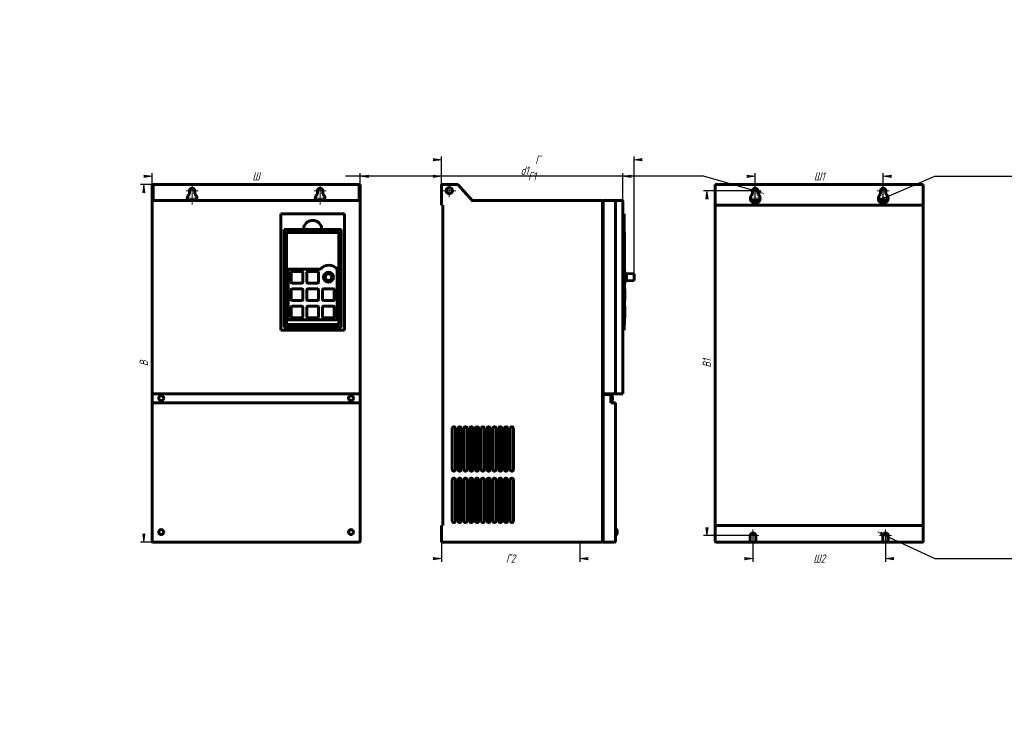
# Model space of a CAD drawing. Header units: millimetres. Extents: x 0 to 594, y 0 to 420.
import ezdxf

# ---------------------------------------------------------------- set-up
doc = ezdxf.new("R2010")
doc.units = ezdxf.units.MM
for name, pattern in [('K5LT_AXLED', [19.5, 15, -1.5, 1.5, -1.5]), ('K5LT_BASIC', [0]), ('K5LT_THIN', [0])]:
    doc.linetypes.add(name, pattern=pattern)
doc.layers.add('Системный слой', color=7, linetype='Continuous')
doc.styles.add('KDIMTEXTSTYLE', font='GOST_AU.SHX', dxfattribs={"width": 0.96, "oblique": 15, "height": 5})
doc.dimstyles.new('KDIMSTYLE (0.50)', dxfattribs={"dimtxt": 5, "dimasz": 1, "dimexe": 2, "dimexo": 0, "dimgap": 1, "dimtad": 1, "dimlfac": 2, "dimtxsty": 'KDIMTEXTSTYLE', "dimsah": 1, "dimcen": 0, "dimdle": 1, "dimadec": 0, "dimazin": 0, "dimtfac": 0.667, "dimtmove": 0, "dimatfit": 3, "dimfxl": 1, "dimtvp": 1, "dimtolj": 1, "dimtzin": 0, "dimarcsym": 0})

# ---------------------------------------------------------------- blocks, each defined once
blk = doc.blocks.new('U0')
at = {"layer": 'Системный слой', "color": 150, "linetype": 'K5LT_BASIC', "lineweight": 60, "true_color": 0x0080ff}
for p, q in [((159.7782337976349, 292.8135864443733), (159.7774307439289, 292.8091812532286)), ((159.7790761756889, 292.8179843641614), (159.7782337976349, 292.8135864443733)), ((159.7800269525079, 292.8223596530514), (159.7790761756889, 292.8179843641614))]:
    blk.add_line(p, q, dxfattribs=at)
blk = doc.blocks.new('U1')
at = {"layer": 'Системный слой', "color": 150, "linetype": 'K5LT_BASIC', "lineweight": 60, "true_color": 0x0080ff}
for p, q in [((193.3180607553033, 293.2169147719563), (193.5220127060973, 293.1507289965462)), ((193.5220127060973, 293.1507289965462), (193.67911301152, 293.0057328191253)), ((193.67911301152, 293.0057328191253), (193.761149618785, 292.8091812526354))]:
    blk.add_line(p, q, dxfattribs=at)
blk = doc.blocks.new('U2')
at = {"layer": 'Системный слой', "color": 150, "linetype": 'K5LT_BASIC', "lineweight": 60, "true_color": 0x0080ff}
for start, end in [(124.0089248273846, 205.0702279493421), (334.9297720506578, 55.99107517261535)]:
    blk.add_arc((181.2192901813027, 312.3142990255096), 2.95, start, end, dxfattribs=at)
blk = doc.blocks.new('U3')
at = {"layer": 'Системный слой', "color": 150, "linetype": 'K5LT_BASIC', "lineweight": 60, "true_color": 0x0080ff}
for start, end in [(124.0089248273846, 205.0702279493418), (334.9297720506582, 55.99107517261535)]:
    blk.add_arc((104.0192901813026, 312.3142990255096), 2.95, start, end, dxfattribs=at)
blk = doc.blocks.new('KDIMARROW_01')
at = {"layer": 'Системный слой'}
blk.add_hatch(color=0, dxfattribs=at).paths.add_polyline_path([(0, 0), (-5, 0.658262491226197), (-4.5, 5.51091059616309e-16), (-5, -0.6582624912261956)])
at = {"layer": 'Системный слой', "color": 0, "linetype": 'K5LT_THIN', "lineweight": 18}
for p, q in [((-4.5, 5.51091059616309e-16), (-5, 0.658262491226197)), ((-5, 0.658262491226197), (0, 0)), ((0, 0), (-5, -0.6582624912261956)), ((-5, -0.6582624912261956), (-4.5, 5.51091059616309e-16)), ((0, 0), (-1, 0))]:
    blk.add_line(p, q, dxfattribs=at)
blk = doc.blocks.new('U4')
at = {"layer": 'Системный слой', "color": 30, "linetype": 'K5LT_AXLED', "lineweight": 18, "true_color": 0xff8000}
for q in [(104.0192901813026, 315.9642990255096), (100.3692901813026, 312.3142990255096), (104.0192901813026, 308.6642990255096), (107.6692901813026, 312.3142990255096)]:
    blk.add_line((104.0192901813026, 312.3142990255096), q, dxfattribs=at)
blk = doc.blocks.new('U5')
at = {"layer": 'Системный слой', "color": 30, "linetype": 'K5LT_AXLED', "lineweight": 18, "true_color": 0xff8000}
for q in [(100.3692901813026, 316.7642990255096), (104.0192901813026, 320.4142990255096), (104.0192901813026, 313.1142990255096), (107.6692901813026, 316.7642990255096)]:
    blk.add_line((104.0192901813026, 316.7642990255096), q, dxfattribs=at)
blk = doc.blocks.new('U6')
at = {"layer": 'Системный слой', "color": 30, "linetype": 'K5LT_AXLED', "lineweight": 18, "true_color": 0xff8000}
for q in [(177.5692901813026, 316.7642990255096), (181.2192901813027, 320.4142990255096), (181.2192901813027, 313.1142990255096), (184.8692901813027, 316.7642990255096)]:
    blk.add_line((181.2192901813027, 316.7642990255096), q, dxfattribs=at)
blk = doc.blocks.new('U7')
at = {"layer": 'Системный слой', "color": 30, "linetype": 'K5LT_AXLED', "lineweight": 18, "true_color": 0xff8000}
for q in [(181.2192901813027, 315.9642990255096), (177.5692901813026, 312.3142990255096), (181.2192901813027, 308.6642990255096), (184.8692901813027, 312.3142990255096)]:
    blk.add_line((181.2192901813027, 312.3142990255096), q, dxfattribs=at)
blk = doc.blocks.new('U8')
at = {"layer": 'Системный слой', "color": 30, "linetype": 'K5LT_AXLED', "lineweight": 18, "true_color": 0xff8000}
for q in [(259.1692901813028, 320.8642990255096), (255.2192901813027, 316.9142990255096), (263.1192901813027, 316.9142990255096), (259.1692901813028, 312.9642990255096)]:
    blk.add_line((259.1692901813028, 316.9142990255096), q, dxfattribs=at)
blk = doc.blocks.new('U9')
at = {"layer": 'Системный слой', "color": 150, "linetype": 'K5LT_BASIC', "lineweight": 60, "true_color": 0x0080ff}
for p, q in [((441.0822123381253, 311.0642990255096), (446.4263680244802, 311.0642990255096)), ((518.2822123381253, 311.0642990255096), (523.6263680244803, 311.0642990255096))]:
    blk.add_line(p, q, dxfattribs=at)
blk = doc.blocks.new('U10')
at = {"layer": 'Системный слой', "color": 150, "linetype": 'K5LT_BASIC', "lineweight": 60, "true_color": 0x0080ff}
for p, q in [((440.7042901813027, 105.0642990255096), (444.0042901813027, 105.0642990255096)), ((520.7042901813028, 105.0642990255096), (524.0042901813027, 105.0642990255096))]:
    blk.add_line(p, q, dxfattribs=at)
blk = doc.blocks.new('KDIMARROW_02')
at = {"layer": 'Системный слой'}
blk.add_hatch(color=0, dxfattribs=at).paths.add_polyline_path([(4.5, -5.51091059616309e-16), (5, 0.6582624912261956), (0, 0), (5, -0.658262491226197)])
at = {"layer": 'Системный слой', "color": 0, "linetype": 'K5LT_THIN', "lineweight": 18}
for p, q in [((0, 0), (-1, 0)), ((5, 0.6582624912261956), (0, 0)), ((0, 0), (5, -0.658262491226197)), ((0, 0), (7, -8.572527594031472e-16)), ((4.5, -5.51091059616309e-16), (5, 0.6582624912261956)), ((5, -0.658262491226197), (4.5, -5.51091059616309e-16))]:
    blk.add_line(p, q, dxfattribs=at)
blk = doc.blocks.new('U11')
at = {"layer": 'Системный слой', "color": 30, "linetype": 'K5LT_AXLED', "lineweight": 18, "true_color": 0xff8000}
for q in [(438.7042901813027, 108.9142990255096), (442.3542901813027, 112.5642990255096), (442.3542901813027, 105.2642990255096), (446.0042901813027, 108.9142990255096)]:
    blk.add_line((442.3542901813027, 108.9142990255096), q, dxfattribs=at)
blk = doc.blocks.new('U12')
at = {"layer": 'Системный слой', "color": 30, "linetype": 'K5LT_AXLED', "lineweight": 18, "true_color": 0xff8000}
for q in [(518.7042901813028, 108.9142990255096), (522.3542901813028, 112.5642990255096), (522.3542901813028, 105.2642990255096), (526.0042901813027, 108.9142990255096)]:
    blk.add_line((522.3542901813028, 108.9142990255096), q, dxfattribs=at)
blk = doc.blocks.new('U13')
at = {"layer": 'Системный слой', "color": 30, "linetype": 'K5LT_AXLED', "lineweight": 18, "true_color": 0xff8000}
for q in [(443.7542901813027, 315.9642990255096), (440.1042901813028, 312.3142990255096), (443.7542901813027, 308.6642990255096), (447.4042901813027, 312.3142990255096)]:
    blk.add_line((443.7542901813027, 312.3142990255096), q, dxfattribs=at)
blk = doc.blocks.new('U14')
at = {"layer": 'Системный слой', "color": 30, "linetype": 'K5LT_AXLED', "lineweight": 18, "true_color": 0xff8000}
for q in [(440.1042901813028, 316.7642990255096), (443.7542901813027, 320.4142990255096), (443.7542901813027, 313.1142990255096), (447.4042901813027, 316.7642990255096)]:
    blk.add_line((443.7542901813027, 316.7642990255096), q, dxfattribs=at)
blk = doc.blocks.new('U15')
at = {"layer": 'Системный слой', "color": 30, "linetype": 'K5LT_AXLED', "lineweight": 18, "true_color": 0xff8000}
for q in [(517.3042901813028, 316.7642990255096), (520.9542901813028, 320.4142990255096), (520.9542901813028, 313.1142990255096), (524.6042901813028, 316.7642990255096)]:
    blk.add_line((520.9542901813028, 316.7642990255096), q, dxfattribs=at)
blk = doc.blocks.new('U16')
at = {"layer": 'Системный слой', "color": 30, "linetype": 'K5LT_AXLED', "lineweight": 18, "true_color": 0xff8000}
for q in [(520.9542901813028, 315.9642990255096), (517.3042901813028, 312.3142990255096), (520.9542901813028, 308.6642990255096), (524.6042901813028, 312.3142990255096)]:
    blk.add_line((520.9542901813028, 312.3142990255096), q, dxfattribs=at)

msp = doc.modelspace()

# ---------------------------------------------------------------- linework, layer by layer
at = {"layer": 'Системный слой', "color": 150, "linetype": 'K5LT_BASIC', "lineweight": 60, "true_color": 0x0080ff}
for p, q in [((80.51929018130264, 320.5642990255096), (79.86929018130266, 320.5642990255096)), ((79.86929018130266, 320.5642990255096), (79.86929018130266, 310.5642990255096)), ((80.51929018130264, 311.0642990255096), (80.51929018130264, 320.5642990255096)), ((204.7192901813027, 320.5642990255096), (80.51929018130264, 320.5642990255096)), ((102.3692901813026, 314.7597028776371), (102.3692901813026, 316.7642990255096)), ((105.6692901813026, 316.7642990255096), (105.6692901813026, 314.7597028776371)), ((179.5692901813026, 314.7597028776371), (179.5692901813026, 316.7642990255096)), ((182.8692901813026, 316.7642990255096), (182.8692901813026, 314.7597028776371)), ((205.3692901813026, 320.5642990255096), (204.7192901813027, 320.5642990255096)), ((204.7192901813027, 320.5642990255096), (204.7192901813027, 311.0642990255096)), ((205.3692901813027, 310.5642990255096), (205.3692901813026, 320.5642990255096)), ((254.3692901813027, 320.5642990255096), (254.3692901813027, 308.1142990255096)), ((254.3692901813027, 320.5642990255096), (264.2692901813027, 320.5642990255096)), ((264.2692901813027, 320.5642990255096), (273.3219217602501, 310.5642990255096)), ((419.6042901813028, 320.5642990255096), (545.1042901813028, 320.5642990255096)), ((419.6042901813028, 308.1142990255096), (419.6042901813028, 320.5642990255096)), ((442.1042901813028, 314.7597028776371), (442.1042901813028, 316.7642990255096)), ((445.4042901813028, 316.7642990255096), (445.4042901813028, 314.7597028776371)), ((519.3042901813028, 314.7597028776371), (519.3042901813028, 316.7642990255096)), ((522.6042901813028, 316.7642990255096), (522.6042901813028, 314.7597028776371)), ((545.1042901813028, 320.5642990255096), (545.1042901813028, 308.1142990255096)), ((79.86929018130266, 310.5642990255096), (79.86929018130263, 194.5142990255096)), ((80.36929018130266, 311.0642990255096), (139.1018181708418, 311.0642990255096)), ((140.7742299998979, 311.0642990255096), (139.1018181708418, 311.0642990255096)), ((140.7742299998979, 311.0642990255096), (144.6333150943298, 311.0642990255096)), ((145.6367621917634, 311.0642990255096), (144.6333150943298, 311.0642990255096)), ((144.6333150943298, 311.0642990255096), (145.6367621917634, 311.0642990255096)), ((145.6367621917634, 311.0642990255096), (204.8692901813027, 311.0642990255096)), ((205.3692901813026, 194.5142990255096), (205.3692901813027, 310.5642990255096)), ((272.8692901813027, 311.0642990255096), (351.5192901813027, 311.0642990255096)), ((351.5192901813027, 311.0642990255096), (351.5192901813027, 310.5642990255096)), ((351.5192901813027, 310.5642990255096), (352.0192901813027, 310.5642990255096)), ((351.5192901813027, 105.5642990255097), (351.5192901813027, 310.5642990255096)), ((352.0192901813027, 311.0642990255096), (358.8692901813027, 311.0642990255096)), ((352.0192901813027, 310.5642990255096), (352.0192901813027, 311.0642990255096)), ((352.0192901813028, 194.5142990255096), (352.0192901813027, 310.5642990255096)), ((359.5110548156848, 311.0642990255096), (358.8693069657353, 311.0642990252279)), ((359.3692901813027, 310.5642990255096), (359.3692901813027, 194.5142990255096)), ((359.5110548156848, 311.0642990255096), (362.9842314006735, 311.0642990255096)), ((362.9842314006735, 311.0642990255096), (363.3692901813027, 311.0642990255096)), ((363.8692901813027, 194.5142990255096), (363.8692901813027, 310.5642990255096)), ((157.5192901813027, 302.9692990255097), (157.5192901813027, 232.7192990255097)), ((196.0192901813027, 302.9692990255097), (157.5192901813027, 302.9692990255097)), ((196.0192901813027, 232.7192990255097), (196.0192901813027, 302.9692990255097)), ((255.3692901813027, 308.1142990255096), (254.3692901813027, 308.1142990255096)), ((255.3692901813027, 308.1142990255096), (255.3692901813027, 115.1142990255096)), ((363.8692901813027, 302.9692990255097), (364.6692901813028, 302.9692990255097)), ((364.6692901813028, 302.9692990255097), (364.6692901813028, 232.7192990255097)), ((419.6042901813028, 115.1142990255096), (419.6042901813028, 308.1142990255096)), ((419.6042901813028, 308.1142990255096), (545.1042901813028, 308.1142990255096)), ((545.1042901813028, 308.1142990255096), (545.1042901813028, 115.1142990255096)), ((159.6192901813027, 293.5192990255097), (159.6192901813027, 234.6192990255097)), ((171.2692901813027, 293.5192990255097), (159.6192901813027, 293.5192990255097)), ((159.7693348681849, 292.7259837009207), (159.7692901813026, 292.7192990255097)), ((159.7692901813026, 292.7192990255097), (159.7692937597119, 292.721190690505)), ((159.7692901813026, 292.7192990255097), (159.7692901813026, 235.2192990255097)), ((193.2692901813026, 293.2192990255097), (160.2692901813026, 293.2192990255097)), ((192.5192901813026, 291.7192990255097), (161.0192901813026, 291.7192990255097)), ((161.0192901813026, 291.7192990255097), (161.0192901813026, 236.2192990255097)), ((170.0692901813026, 293.5192990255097), (170.0692901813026, 293.2192990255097)), ((171.2692901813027, 293.5192990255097), (172.1942901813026, 293.5192990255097)), ((171.6692901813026, 293.5192990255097), (171.6692901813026, 293.2192990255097)), ((172.1942901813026, 293.5192990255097), (181.3442901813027, 293.5192990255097)), ((172.1942901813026, 293.2192990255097), (172.1942901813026, 293.5192990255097)), ((181.3442901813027, 293.2192990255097), (181.3442901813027, 293.5192990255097)), ((182.2692901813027, 293.5192990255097), (181.3442901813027, 293.5192990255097)), ((181.8692901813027, 293.5192990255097), (181.8692901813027, 293.2192990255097)), ((193.9192901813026, 293.5192990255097), (182.2692901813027, 293.5192990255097)), ((183.4692901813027, 293.5192990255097), (183.4692901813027, 293.2192990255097)), ((192.5192901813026, 236.2192990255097), (192.5192901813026, 291.7192990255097)), ((193.7692454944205, 292.7259837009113), (193.7692901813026, 292.7192990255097)), ((193.7692901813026, 292.7192990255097), (193.7692866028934, 292.7211906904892)), ((193.7692901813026, 235.2192990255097), (193.7692901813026, 292.7192990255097)), ((193.9192901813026, 234.6192990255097), (193.9192901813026, 293.5192990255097)), ((364.6692901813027, 293.2192990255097), (364.7192901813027, 293.2192990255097)), ((364.7192901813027, 293.2192990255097), (364.7192901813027, 292.7192990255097)), ((364.7192901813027, 292.7192990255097), (364.7192901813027, 235.2192990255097)), ((364.7192901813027, 291.7192990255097), (364.8542901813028, 291.7192990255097)), ((364.8542901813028, 291.7192990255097), (364.8542901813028, 236.2192990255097)), ((159.7692901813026, 290.9399014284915), (159.7692901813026, 290.940053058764)), ((193.7692901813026, 290.9399014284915), (193.7692901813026, 290.9400530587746)), ((159.7692901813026, 282.7692990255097), (159.6192901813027, 282.7692990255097)), ((159.6192901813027, 279.6192990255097), (159.7692901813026, 279.6192990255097)), ((193.9192901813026, 282.7692990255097), (193.7692901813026, 282.7692990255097)), ((193.7692901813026, 279.6192990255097), (193.9192901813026, 279.6192990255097)), ((162.0192901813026, 269.2692990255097), (162.0192901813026, 239.3692990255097)), ((181.5192901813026, 269.6692990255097), (162.4192901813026, 269.6692990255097)), ((163.7692901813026, 267.7192990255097), (163.7692901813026, 261.7192990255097)), ((170.2692901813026, 268.2192990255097), (164.2692901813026, 268.2192990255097)), ((170.7692901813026, 261.7192990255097), (170.7692901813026, 267.7192990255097)), ((173.2692901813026, 267.7192990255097), (173.2692901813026, 261.7192990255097)), ((179.7692901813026, 268.2192990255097), (173.7692901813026, 268.2192990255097)), ((180.2692901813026, 261.7192990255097), (180.2692901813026, 267.7192990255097)), ((191.5192901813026, 239.3692990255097), (191.5192901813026, 269.6692990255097)), ((364.8542901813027, 268.2192990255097), (365.0542901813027, 268.2192990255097)), ((365.0542901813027, 268.2192990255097), (365.0542901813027, 267.7192990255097)), ((365.0542901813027, 267.7192990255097), (365.0542901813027, 261.7192990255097)), ((366.1042901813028, 266.9692990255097), (365.0542901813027, 267.5992990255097)), ((366.1042901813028, 262.4692990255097), (365.0542901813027, 261.8392990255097)), ((365.0542901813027, 261.7192990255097), (365.0542901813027, 261.2192990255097)), ((370.6042901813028, 266.7192990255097), (366.1042901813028, 266.9692990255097)), ((366.1042901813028, 266.9692990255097), (366.1042901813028, 262.4692990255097)), ((370.6042901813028, 262.7192990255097), (366.1042901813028, 262.4692990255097)), ((370.6042901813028, 266.7192990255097), (370.6042901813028, 262.7192990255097)), ((163.7692901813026, 257.2192990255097), (163.7692901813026, 251.2192990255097)), ((164.2692901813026, 261.2192990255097), (170.2692901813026, 261.2192990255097)), ((170.2692901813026, 257.7192990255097), (164.2692901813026, 257.7192990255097)), ((170.7692901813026, 251.2192990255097), (170.7692901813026, 257.2192990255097)), ((173.2692901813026, 257.2192990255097), (173.2692901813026, 251.2192990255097)), ((173.7692901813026, 261.2192990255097), (179.7692901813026, 261.2192990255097)), ((179.7692901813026, 257.7192990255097), (173.7692901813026, 257.7192990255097)), ((180.2692901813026, 251.2192990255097), (180.2692901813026, 257.2192990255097)), ((182.7692901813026, 257.2192990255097), (182.7692901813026, 251.2192990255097)), ((189.2692901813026, 257.7192990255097), (183.2692901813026, 257.7192990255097)), ((189.7692901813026, 251.2192990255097), (189.7692901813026, 257.2192990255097)), ((364.8542901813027, 261.2192990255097), (365.0542901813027, 261.2192990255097)), ((364.8542901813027, 257.7192990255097), (365.0542901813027, 257.7192990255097)), ((365.0542901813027, 257.7192990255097), (365.0542901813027, 257.2192990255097)), ((365.0542901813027, 257.2192990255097), (365.0542901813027, 251.2192990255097)), ((164.2692901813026, 250.7192990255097), (170.2692901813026, 250.7192990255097)), ((173.7692901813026, 250.7192990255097), (179.7692901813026, 250.7192990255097)), ((183.2692901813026, 250.7192990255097), (189.2692901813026, 250.7192990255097)), ((364.8542901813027, 250.7192990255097), (365.0542901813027, 250.7192990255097)), ((365.0542901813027, 251.2192990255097), (365.0542901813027, 250.7192990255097)), ((159.7692901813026, 247.7192990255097), (159.6192901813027, 247.7192990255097)), ((159.6192901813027, 244.5692990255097), (159.7692901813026, 244.5692990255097)), ((163.7692901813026, 246.7192990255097), (163.7692901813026, 240.7192990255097)), ((170.2692901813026, 247.2192990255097), (164.2692901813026, 247.2192990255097)), ((170.7692901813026, 240.7192990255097), (170.7692901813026, 246.7192990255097)), ((173.2692901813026, 246.7192990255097), (173.2692901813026, 240.7192990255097)), ((179.7692901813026, 247.2192990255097), (173.7692901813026, 247.2192990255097)), ((180.2692901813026, 240.7192990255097), (180.2692901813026, 246.7192990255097)), ((182.7692901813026, 246.7192990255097), (182.7692901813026, 240.7192990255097)), ((189.2692901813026, 247.2192990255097), (183.2692901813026, 247.2192990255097)), ((189.7692901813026, 240.7192990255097), (189.7692901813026, 246.7192990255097)), ((193.9192901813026, 247.7192990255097), (193.7692901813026, 247.7192990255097)), ((193.7692901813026, 244.5692990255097), (193.9192901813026, 244.5692990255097)), ((364.8542901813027, 247.2192990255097), (365.0542901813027, 247.2192990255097)), ((365.0542901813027, 247.2192990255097), (365.0542901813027, 246.7192990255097)), ((365.0542901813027, 246.7192990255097), (365.0542901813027, 240.7192990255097)), ((162.4192901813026, 238.9692990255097), (191.1192901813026, 238.9692990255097)), ((164.2692901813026, 240.2192990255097), (170.2692901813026, 240.2192990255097)), ((173.7692901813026, 240.2192990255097), (179.7692901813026, 240.2192990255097)), ((183.2692901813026, 240.2192990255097), (189.2692901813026, 240.2192990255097)), ((364.8542901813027, 240.2192990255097), (365.0542901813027, 240.2192990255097)), ((365.0542901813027, 240.7192990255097), (365.0542901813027, 240.2192990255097)), ((157.5192901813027, 232.7192990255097), (196.0192901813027, 232.7192990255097)), ((159.6192901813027, 234.6192990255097), (193.9192901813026, 234.6192990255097)), ((160.2692901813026, 234.7192990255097), (193.2692901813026, 234.7192990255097)), ((161.0192901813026, 236.2192990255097), (192.5192901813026, 236.2192990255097)), ((169.5692901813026, 234.7192990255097), (169.5692901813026, 234.6192990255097)), ((170.1442901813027, 234.6192990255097), (170.1442901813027, 234.7192990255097)), ((171.6442901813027, 234.6192990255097), (171.6442901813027, 234.7192990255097)), ((172.2192901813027, 234.6192990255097), (172.2192901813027, 234.7192990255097)), ((181.3192901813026, 234.7192990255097), (181.3192901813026, 234.6192990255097)), ((181.8942901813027, 234.6192990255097), (181.8942901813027, 234.7192990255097)), ((183.3942901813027, 234.6192990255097), (183.3942901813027, 234.7192990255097)), ((183.9692901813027, 234.6192990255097), (183.9692901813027, 234.7192990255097)), ((363.8692901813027, 232.7192990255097), (364.6692901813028, 232.7192990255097)), ((364.6692901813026, 234.7192990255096), (364.7192901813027, 234.7192990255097)), ((364.7192901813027, 236.2192990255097), (364.8542901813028, 236.2192990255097)), ((364.7192901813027, 235.2192990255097), (364.7192901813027, 234.7192990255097)), ((79.86929018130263, 194.0142990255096), (79.86929018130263, 194.5142990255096)), ((80.36929018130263, 194.5142990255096), (79.86929018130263, 194.5142990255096)), ((79.86929018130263, 188.9642990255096), (79.86929018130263, 194.0142990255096)), ((79.86929018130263, 194.0142990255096), (80.36929018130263, 194.0142990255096)), ((80.36929018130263, 194.5142990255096), (139.1018181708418, 194.5142990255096)), ((80.36929018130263, 194.5142990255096), (80.36929018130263, 194.0142990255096)), ((140.4397476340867, 194.5142990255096), (139.1018181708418, 194.5142990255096)), ((140.4397476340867, 194.5142990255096), (144.2988327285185, 194.5142990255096)), ((145.6367621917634, 194.5142990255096), (144.2988327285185, 194.5142990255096)), ((204.8692901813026, 194.5142990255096), (145.6367621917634, 194.5142990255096)), ((204.8692901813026, 194.0142990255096), (204.8692901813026, 194.5142990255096)), ((205.3692901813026, 194.5142990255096), (204.8692901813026, 194.5142990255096)), ((204.8692901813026, 194.0142990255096), (205.3692901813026, 194.0142990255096)), ((205.3692901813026, 194.5142990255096), (205.3692901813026, 194.0142990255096)), ((205.3692901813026, 194.0142990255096), (205.3692901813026, 188.9642990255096)), ((358.8692901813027, 194.5142990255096), (352.0192901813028, 194.5142990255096)), ((352.0192901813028, 105.5642990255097), (352.0192901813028, 194.0142990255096)), ((352.0192901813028, 194.0142990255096), (356.6192901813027, 194.0142990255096)), ((356.6192901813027, 194.5142990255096), (356.6192901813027, 194.0142990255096)), ((356.6192901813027, 188.9642990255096), (356.6192901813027, 194.0142990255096)), ((356.6192901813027, 193.2392990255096), (357.1192901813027, 193.2392990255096)), ((356.6192901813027, 190.2392990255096), (357.1192901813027, 190.2392990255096)), ((357.6192901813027, 192.7392990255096), (357.6192901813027, 190.7392990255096)), ((359.3692901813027, 194.5142990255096), (358.8692901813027, 194.5142990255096)), ((359.8827018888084, 194.5142990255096), (359.3692901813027, 194.5142990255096)), ((359.8827018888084, 194.5142990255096), (363.3558784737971, 194.5142990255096)), ((363.8692901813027, 194.5142990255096), (363.3558784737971, 194.5142990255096)), ((79.86929018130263, 188.9642990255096), (79.86929018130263, 105.5642990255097)), ((79.86929018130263, 188.9642990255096), (80.36929018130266, 188.9642990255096)), ((204.8692901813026, 188.9642990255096), (80.36929018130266, 188.9642990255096)), ((204.8692901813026, 188.9642990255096), (205.3692901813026, 188.9642990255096)), ((205.3692901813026, 188.9642990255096), (205.3692901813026, 105.5642990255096)), ((356.6192901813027, 188.9642990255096), (358.8692901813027, 188.9642990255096)), ((358.8692901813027, 188.9642990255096), (359.3692901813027, 188.9642990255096)), ((359.3692901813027, 188.9642990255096), (359.3692901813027, 105.5642990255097)), ((260.9692901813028, 173.6642990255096), (260.9692901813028, 148.7142990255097)), ((262.8692901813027, 148.7142990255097), (262.8692901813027, 173.6642990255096)), ((264.4692901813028, 173.6642990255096), (264.4692901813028, 148.7142990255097)), ((266.3692901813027, 148.7142990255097), (266.3692901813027, 173.6642990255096)), ((267.9692901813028, 173.6642990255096), (267.9692901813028, 148.7142990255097)), ((269.8692901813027, 148.7142990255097), (269.8692901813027, 173.6642990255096)), ((271.4692901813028, 173.6642990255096), (271.4692901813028, 148.7142990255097)), ((273.3692901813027, 148.7142990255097), (273.3692901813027, 173.6642990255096)), ((274.9692901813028, 173.6642990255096), (274.9692901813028, 148.7142990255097)), ((276.8692901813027, 148.7142990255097), (276.8692901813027, 173.6642990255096)), ((278.4692901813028, 173.6642990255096), (278.4692901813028, 148.7142990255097)), ((280.3692901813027, 148.7142990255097), (280.3692901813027, 173.6642990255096)), ((281.9692901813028, 173.6642990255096), (281.9692901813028, 148.7142990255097)), ((283.8692901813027, 148.7142990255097), (283.8692901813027, 173.6642990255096)), ((285.4692901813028, 173.6642990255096), (285.4692901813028, 148.7142990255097)), ((287.3692901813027, 148.7142990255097), (287.3692901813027, 173.6642990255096)), ((288.9692901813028, 173.6642990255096), (288.9692901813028, 148.7142990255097)), ((290.8692901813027, 148.7142990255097), (290.8692901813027, 173.6642990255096)), ((292.4692901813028, 173.6642990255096), (292.4692901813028, 148.7142990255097)), ((294.3692901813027, 148.7142990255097), (294.3692901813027, 173.6642990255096)), ((295.9692901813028, 173.6642990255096), (295.9692901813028, 148.7142990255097)), ((297.8692901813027, 148.7142990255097), (297.8692901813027, 173.6642990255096)), ((260.9692901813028, 142.6642990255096), (260.9692901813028, 117.7142990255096)), ((262.8692901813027, 117.7142990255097), (262.8692901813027, 142.6642990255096)), ((264.4692901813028, 142.6642990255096), (264.4692901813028, 117.7142990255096)), ((266.3692901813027, 117.7142990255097), (266.3692901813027, 142.6642990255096)), ((267.9692901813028, 142.6642990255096), (267.9692901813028, 117.7142990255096)), ((269.8692901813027, 117.7142990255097), (269.8692901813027, 142.6642990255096)), ((271.4692901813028, 142.6642990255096), (271.4692901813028, 117.7142990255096)), ((273.3692901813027, 117.7142990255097), (273.3692901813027, 142.6642990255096)), ((274.9692901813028, 142.6642990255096), (274.9692901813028, 117.7142990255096)), ((276.8692901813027, 117.7142990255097), (276.8692901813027, 142.6642990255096)), ((278.4692901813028, 142.6642990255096), (278.4692901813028, 117.7142990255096)), ((280.3692901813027, 117.7142990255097), (280.3692901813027, 142.6642990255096)), ((281.9692901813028, 142.6642990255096), (281.9692901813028, 117.7142990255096)), ((283.8692901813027, 117.7142990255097), (283.8692901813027, 142.6642990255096)), ((285.4692901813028, 142.6642990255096), (285.4692901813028, 117.7142990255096)), ((287.3692901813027, 117.7142990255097), (287.3692901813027, 142.6642990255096)), ((288.9692901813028, 142.6642990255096), (288.9692901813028, 117.7142990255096)), ((290.8692901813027, 117.7142990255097), (290.8692901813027, 142.6642990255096)), ((292.4692901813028, 142.6642990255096), (292.4692901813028, 117.7142990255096)), ((294.3692901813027, 117.7142990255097), (294.3692901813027, 142.6642990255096)), ((295.9692901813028, 142.6642990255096), (295.9692901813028, 117.7142990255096)), ((297.8692901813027, 117.7142990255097), (297.8692901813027, 142.6642990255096)), ((254.3692901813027, 115.1142990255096), (254.3692901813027, 105.5642990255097)), ((254.3692901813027, 115.1142990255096), (255.3692901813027, 115.1142990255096)), ((419.6042901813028, 105.5642990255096), (419.6042901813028, 115.1142990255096)), ((545.1042901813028, 115.1142990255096), (419.6042901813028, 115.1142990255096)), ((545.1042901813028, 115.1142990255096), (545.1042901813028, 105.5642990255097)), ((359.3692901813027, 112.5642990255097), (359.8692901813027, 112.5642990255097)), ((359.3692901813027, 109.5642990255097), (359.8692901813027, 109.5642990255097)), ((360.3692901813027, 112.0642990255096), (360.3692901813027, 110.0642990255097)), ((440.7042901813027, 105.0642990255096), (440.7042901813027, 108.9142990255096)), ((444.0042901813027, 108.9142990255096), (444.0042901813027, 105.0642990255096)), ((520.7042901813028, 105.0642990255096), (520.7042901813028, 108.9142990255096)), ((524.0042901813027, 108.9142990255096), (524.0042901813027, 105.0642990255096)), ((204.8692901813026, 105.0642990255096), (80.36929018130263, 105.0642990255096)), ((254.3692901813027, 105.0642990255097), (254.3692901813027, 105.5642990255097)), ((254.3692901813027, 105.0642990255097), (351.5192901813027, 105.0642990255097)), ((351.5192901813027, 105.5642990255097), (352.0192901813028, 105.5642990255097)), ((351.5192901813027, 105.5642990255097), (351.5192901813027, 105.0642990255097)), ((352.0192901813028, 105.0642990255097), (352.0192901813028, 105.5642990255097)), ((352.0192901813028, 105.0642990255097), (358.8692901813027, 105.0642990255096)), ((440.7042901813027, 105.0642990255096), (420.1042901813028, 105.0642990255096)), ((520.7042901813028, 105.0642990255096), (444.0042901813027, 105.0642990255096)), ((544.6042901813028, 105.0642990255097), (524.0042901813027, 105.0642990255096))]:
    msp.add_line(p, q, dxfattribs=at)
for centre, radius in [((259.1692901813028, 316.9142990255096), 1.95), ((186.2692901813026, 264.7192990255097), 3), ((186.2692901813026, 264.7192990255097), 2.25), ((186.2692901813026, 264.7192990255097), 2), ((85.36929018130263, 191.7392990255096), 1.5), ((199.8692901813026, 191.7392990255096), 1.5), ((85.3692901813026, 111.0642990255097), 1.5), ((199.8692901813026, 111.0642990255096), 1.5)]:
    msp.add_circle(centre, radius, dxfattribs=at)
for centre, radius, start, end in [((104.0192901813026, 316.7642990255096), 1.65, 0, 180), ((181.2192901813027, 316.7642990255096), 1.65, 0, 180), ((443.7542901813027, 316.7642990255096), 1.65, 0, 180), ((520.9542901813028, 316.7642990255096), 1.65, 0, 180), ((80.36929018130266, 310.5642990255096), 0.5, 90.00000000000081, 180.0000000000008), ((204.8692901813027, 310.5642990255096), 0.5, 0, 90), ((358.8692901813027, 310.5642990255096), 0.5, 0, 90), ((363.3692901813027, 310.5642990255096), 0.5, 0, 90), ((443.7542901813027, 312.3142990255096), 2.95, 124.0089248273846, 55.99107517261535), ((520.9542901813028, 312.3142990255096), 2.95, 124.0089248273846, 55.99107517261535), ((176.7692901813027, 293.5192990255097), 5.5, 0, 180), ((160.2692901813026, 292.7192990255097), 0.5, 90, 180), ((193.2692901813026, 292.7192990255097), 0.500000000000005, 0, 90), ((162.4192901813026, 269.2692990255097), 0.4, 90, 180), ((164.2692901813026, 267.7192990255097), 0.5, 90, 180), ((170.2692901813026, 267.7192990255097), 0.5, 0, 90), ((173.7692901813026, 267.7192990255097), 0.5, 90, 180), ((179.7692901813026, 267.7192990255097), 0.5, 0, 90), ((186.5192901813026, 265.2387434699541), 6.68055555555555, 41.54450936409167, 138.4554906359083), ((164.2692901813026, 261.7192990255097), 0.5, 180, 270), ((170.2692901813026, 261.7192990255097), 0.5, 270, 0), ((173.7692901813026, 261.7192990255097), 0.5, 180, 270), ((179.7692901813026, 261.7192990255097), 0.5, 270, 0), ((164.2692901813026, 257.2192990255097), 0.5, 90, 180), ((170.2692901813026, 257.2192990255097), 0.5, 0, 90), ((173.7692901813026, 257.2192990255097), 0.5, 90, 180), ((179.7692901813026, 257.2192990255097), 0.5, 0, 90), ((183.2692901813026, 257.2192990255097), 0.5, 90, 180), ((189.2692901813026, 257.2192990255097), 0.5, 0, 90), ((164.2692901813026, 251.2192990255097), 0.5, 180, 270), ((170.2692901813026, 251.2192990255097), 0.5, 270, 0), ((173.7692901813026, 251.2192990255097), 0.5, 180, 270), ((179.7692901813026, 251.2192990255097), 0.5, 270, 0), ((183.2692901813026, 251.2192990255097), 0.5, 180, 270), ((189.2692901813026, 251.2192990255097), 0.5, 270, 0), ((164.2692901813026, 246.7192990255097), 0.5, 90, 180), ((170.2692901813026, 246.7192990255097), 0.5, 0, 90), ((173.7692901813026, 246.7192990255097), 0.5, 90, 180), ((179.7692901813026, 246.7192990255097), 0.5, 0, 90), ((183.2692901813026, 246.7192990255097), 0.5, 90, 180), ((189.2692901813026, 246.7192990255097), 0.5, 0, 90), ((162.4192901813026, 239.3692990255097), 0.4, 180, 270), ((164.2692901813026, 240.7192990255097), 0.5, 180, 270), ((170.2692901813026, 240.7192990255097), 0.5, 270, 0), ((173.7692901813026, 240.7192990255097), 0.5, 180, 270), ((179.7692901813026, 240.7192990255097), 0.5, 270, 0), ((183.2692901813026, 240.7192990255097), 0.5, 180, 270), ((189.2692901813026, 240.7192990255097), 0.5, 270, 0), ((191.1192901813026, 239.3692990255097), 0.4, 270, 0), ((160.2692901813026, 235.2192990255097), 0.500000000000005, 180, 270), ((193.2692901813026, 235.2192990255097), 0.4999999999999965, 269.9999999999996, 0), ((357.1192901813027, 192.7392990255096), 0.4999999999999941, 0, 90), ((357.1192901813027, 190.7392990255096), 0.4999999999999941, 270, 0), ((261.9192901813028, 173.6642990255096), 0.95, 0, 180), ((265.4192901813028, 173.6642990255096), 0.95, 0, 180), ((268.9192901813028, 173.6642990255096), 0.95, 0, 180), ((272.4192901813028, 173.6642990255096), 0.95, 0, 180), ((275.9192901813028, 173.6642990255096), 0.95, 0, 180), ((279.4192901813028, 173.6642990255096), 0.95, 0, 180), ((282.9192901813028, 173.6642990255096), 0.95, 0, 180), ((286.4192901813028, 173.6642990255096), 0.95, 0, 180), ((289.9192901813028, 173.6642990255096), 0.95, 0, 180), ((293.4192901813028, 173.6642990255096), 0.95, 0, 180), ((296.9192901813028, 173.6642990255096), 0.95, 0, 180), ((261.9192901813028, 148.7142990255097), 0.95, 180, 0), ((265.4192901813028, 148.7142990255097), 0.95, 180, 0), ((268.9192901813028, 148.7142990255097), 0.95, 180, 0), ((272.4192901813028, 148.7142990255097), 0.95, 180, 0), ((275.9192901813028, 148.7142990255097), 0.95, 180, 0), ((279.4192901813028, 148.7142990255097), 0.95, 180, 0), ((282.9192901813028, 148.7142990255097), 0.95, 180, 0), ((286.4192901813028, 148.7142990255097), 0.95, 180, 0), ((289.9192901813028, 148.7142990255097), 0.95, 180, 0), ((293.4192901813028, 148.7142990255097), 0.95, 180, 0), ((296.9192901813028, 148.7142990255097), 0.95, 180, 0), ((261.9192901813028, 142.6642990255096), 0.95, 0, 180), ((265.4192901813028, 142.6642990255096), 0.95, 0, 180), ((268.9192901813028, 142.6642990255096), 0.95, 0, 180), ((272.4192901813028, 142.6642990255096), 0.95, 0, 180), ((275.9192901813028, 142.6642990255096), 0.95, 0, 180), ((279.4192901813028, 142.6642990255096), 0.95, 0, 180), ((282.9192901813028, 142.6642990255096), 0.95, 0, 180), ((286.4192901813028, 142.6642990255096), 0.95, 0, 180), ((289.9192901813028, 142.6642990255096), 0.95, 0, 180), ((293.4192901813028, 142.6642990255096), 0.95, 0, 180), ((296.9192901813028, 142.6642990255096), 0.95, 0, 180), ((261.9192901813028, 117.7142990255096), 0.95, 180, 0), ((265.4192901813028, 117.7142990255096), 0.95, 180, 0), ((268.9192901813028, 117.7142990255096), 0.95, 180, 0), ((272.4192901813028, 117.7142990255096), 0.95, 180, 0), ((275.9192901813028, 117.7142990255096), 0.95, 180, 0), ((279.4192901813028, 117.7142990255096), 0.95, 180, 0), ((282.9192901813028, 117.7142990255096), 0.95, 180, 0), ((286.4192901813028, 117.7142990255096), 0.95, 180, 0), ((289.9192901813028, 117.7142990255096), 0.95, 180, 0), ((293.4192901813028, 117.7142990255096), 0.95, 180, 0), ((296.9192901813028, 117.7142990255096), 0.95, 180, 0), ((359.8692901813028, 112.0642990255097), 0.4999999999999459, 0, 90.00000000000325), ((359.8692901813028, 110.0642990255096), 0.4999999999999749, 269.9999999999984, 0), ((442.3542901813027, 108.9142990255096), 1.65, 0, 180), ((522.3542901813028, 108.9142990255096), 1.65, 0, 180), ((80.36929018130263, 105.5642990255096), 0.5, 180, 270), ((204.8692901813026, 105.5642990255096), 0.5, 270, 0), ((358.8692901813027, 105.5642990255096), 0.5, 270, 0), ((420.1042901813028, 105.5642990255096), 0.5, 180, 269.9999999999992), ((544.6042901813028, 105.5642990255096), 0.5, 269.9999999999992, 0)]:
    msp.add_arc(centre, radius, start, end, dxfattribs=at)

# ---------------------------------------------------------------- block references
at = {"layer": 'Системный слой'}
for name in ['U8', 'U5', 'U4', 'U6', 'U7', 'U14', 'U13', 'U15', 'U16', 'U3', 'U2', 'U9', 'U0', 'U1', 'U11', 'U12', 'U10']:
    msp.add_blockref(name, (0, 0), dxfattribs=at)

# ---------------------------------------------------------------- dimensions: what is measured, and where the dimension line sits
at = {"layer": 'Системный слой', "color": 7}
for base, p1, p2, location, text in [((254.3692901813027, 335.5642990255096), (370.6042901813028, 264.7192990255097), (254.3692901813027, 320.5642990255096), (312.4867901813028, 335.5642990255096), '\\H5.0;\\W0.965;\\Q15;\\H5.0;\\W0.965;\\Q15;\\Q15;Г'), ((79.86929018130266, 325.5642990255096), (205.3692901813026, 320.5642990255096), (79.86929018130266, 320.5642990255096), (142.6192901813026, 325.5642990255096), '\\H5.0;\\W0.965;\\Q15;\\H5.0;\\W0.965;\\Q15;\\Q15;Ш'), ((254.3692901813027, 325.5642990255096), (363.8692901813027, 307.7680717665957), (254.3692901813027, 320.5642990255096), (309.1192901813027, 325.5642990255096), '\\H5.0;\\W0.965;\\Q15;\\H5.0;\\W0.965;\\Q15;\\Q15;Г1'), ((443.7542901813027, 325.5642990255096), (520.9542901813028, 312.3142990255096), (443.7542901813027, 312.3142990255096), (482.3542901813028, 325.5642990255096), '\\H5.0;\\W0.965;\\Q15;\\H5.0;\\W0.965;\\Q15;\\Q15;Ш1'), ((442.3542901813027, 95.06429902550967), (522.3542901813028, 108.9142990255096), (442.3542901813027, 108.9142990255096), (482.3542901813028, 95.06429902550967), '\\H5.0;\\W0.965;\\Q15;\\H5.0;\\W0.965;\\Q15;\\Q15;Ш2'), ((254.3692901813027, 95.06429902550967), (337.8942901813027, 105.0642990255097), (254.3692901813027, 105.0642990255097), (296.1317901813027, 95.06429902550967), '\\H5.0;\\W0.965;\\Q15;\\H5.0;\\W0.965;\\Q15;\\Q15;Г2')]:
    msp.add_linear_dim(base=base, p1=p1, p2=p2, location=location, text=text, dimstyle='KDIMSTYLE (0.50)', override={"dimexo": 0, "dimblk1": 'KDIMARROW_01', "dimblk2": 'KDIMARROW_01', "dimse1": 0, "dimse2": 0, "dimclrt": 7, "dimtolj": 1}, dxfattribs=at).render()
for center, radius, location, text in [((443.75429018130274, 316.7642990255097), 1.6499999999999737, (412.6042901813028, 325.5642990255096), '\\H5.0;\\W0.965;\\Q15;\\H5.0;\\W0.965;\\Q15;\\Q15;d1'), ((520.9542901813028, 312.3142990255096), 2.9500000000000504, (552.1042901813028, 325.5642990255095), '\\H5.0;\\W0.965;\\Q15;\\H5.0;\\W0.965;\\Q15;\\Q15;d2'), ((522.3542901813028, 108.91429902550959), 1.650000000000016, (552.1042901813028, 95.06429902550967), '\\H5.0;\\W0.965;\\Q15;\\H5.0;\\W0.965;\\Q15;\\Q15;d1')]:
    msp.add_diameter_dim(center=center, radius=radius, location=location, text=text, dimstyle='KDIMSTYLE (0.50)', override={"dimtih": 1, "dimtoh": 1, "dimblk1": 'KDIMARROW_02', "dimblk2": 'KDIMARROW_02', "dimclrt": 7, "dimtmove": 1, "dimatfit": 2, "dimtolj": 1}, dxfattribs=at).render()
for base, p1, p2, location, text in [((74.86929018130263, 320.5642990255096), (80.36929018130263, 105.0642990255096), (79.86929018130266, 320.5642990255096), (74.86929018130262, 212.8142990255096), '\\H5.0;\\W0.965;\\Q15;\\H5.0;\\W0.965;\\Q15;\\Q15;В'), ((414.6042901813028, 316.7642990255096), (442.3542901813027, 108.9142990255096), (443.7542901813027, 316.7642990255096), (414.6042901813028, 212.8392990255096), '\\H5.0;\\W0.965;\\Q15;\\H5.0;\\W0.965;\\Q15;\\Q15;В1')]:
    msp.add_linear_dim(base=base, p1=p1, p2=p2, angle=90, location=location, text=text, dimstyle='KDIMSTYLE (0.50)', override={"dimexo": 0, "dimblk1": 'KDIMARROW_01', "dimblk2": 'KDIMARROW_01', "dimse1": 0, "dimse2": 0, "dimclrt": 7, "dimtolj": 1}, dxfattribs=at).render()

doc.saveas('drawing.dxf')
